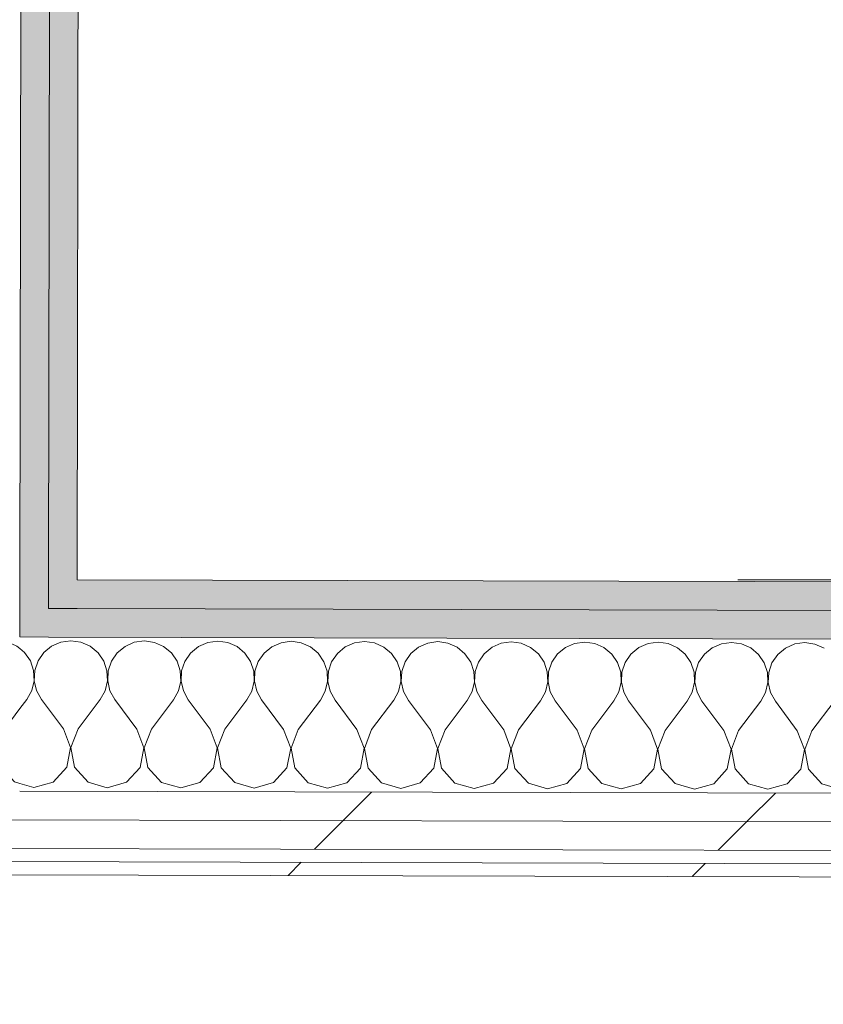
# Model space of a CAD drawing. Header units: millimetres. Extents: x -30280 to 19093, y -17460 to 4378.
# Tile 129 of 256: x -8395 to -8030, y -15501 to -15054. Entities that reach past the tile are written whole.
import ezdxf

# ---------------------------------------------------------------- set-up
doc = ezdxf.new("R2010")
doc.units = ezdxf.units.MM
doc.header["$MEASUREMENT"] = 0
doc.linetypes.add('Wipeout_Contour', pattern=[1000, 0, -1000])
doc.layers.add('Nuevo_06_COT_Generals', color=7, linetype='Continuous')
doc.layers.add('Nuevo_08_E_Envans secs', color=7, linetype='Continuous')
doc.layers.add('Nuevo_06_COT_Generals_Pluma_Nº__1', color=7, linetype='Continuous', lineweight=5)
doc.layers.add('Nuevo_08_E_Envans secs_Pluma_Nº__1', color=7, linetype='Continuous', lineweight=5)
for name, color, linetype, lineweight, true_color in [('Nuevo_08_E_Envans secs_Pluma_Nº__102', 7, 'Continuous', 5, 0xcccccc), ('Nuevo_08_E_Envans secs_Pluma_Nº__171', 171, 'Continuous', 13, 0xaaaaff), ('Nuevo_08_E_Envans secs_Pluma_Nº__177', 7, 'Continuous', 15, 0xf7e046), ('Nuevo_08_E_Envans secs_Pluma_Nº__79', 7, 'Continuous', 5, 0xaaffd5)]:
    doc.layers.add(name, color=color, linetype=linetype, lineweight=lineweight, true_color=true_color)
doc.styles.add('Estilo_Generado_1', font='txt')
doc.dimstyles.new('Estilo_Generado__2', dxfattribs={"dimtxt": 100, "dimasz": 38, "dimexe": 0.18, "dimexo": 300, "dimgap": 0, "dimtad": 1, "dimlfac": 0.001, "dimzin": 0, "dimdsep": 46, "dimtxsty": 'Estilo_Generado_1', "dimblk": 'ARROWHEAD_2', "dimblk1": 'ARROWHEAD_2', "dimblk2": 'ARROWHEAD_2', "dimcen": 0.09, "dimclrd": 7, "dimclre": 7, "dimclrt": 7, "dimadec": 0, "dimazin": 0, "dimtfac": 1, "dimtdec": 4, "dimtmove": 0, "dimatfit": 3, "dimfxl": 0, "dimtolj": 1, "dimtzin": 0, "dimarcsym": 0})
pattern_1 = [(45, (0, 0), (-183.8478, 183.8478), [195, -65]), (45, (7e-14, 183.85), (-183.8478, 183.8478), [195, -65])]

# ---------------------------------------------------------------- blocks, each defined once
blk = doc.blocks.new('*X107')
at = {"layer": 'Nuevo_08_E_Envans secs_Pluma_Nº__102', "color": 254, "linetype": 'Continuous', "lineweight": 5, "true_color": 0xcccccc}
for p, q in [((-8462.61, -15338.49), (-8464.56, -15337.63)), ((-8442.59, -15336.69), (-8446.8, -15338.53)), ((-8438.03, -15336.07), (-8442.59, -15336.69)), ((-8433.48, -15336.71), (-8438.03, -15336.07)), ((-8429.28, -15338.58), (-8433.48, -15336.71)), ((-8409.25, -15336.77), (-8413.47, -15338.62)), ((-8404.7, -15336.15), (-8409.25, -15336.77)), ((-8400.15, -15336.79), (-8404.7, -15336.15)), ((-8395.94, -15338.66), (-8400.15, -15336.79)), ((-8459.08, -15341.44), (-8462.61, -15338.49)), ((-8456.48, -15345.23), (-8459.08, -15341.44)), ((-8450.35, -15341.46), (-8452.96, -15345.24)), ((-8446.8, -15338.53), (-8450.35, -15341.46)), ((-8425.74, -15341.52), (-8429.28, -15338.58)), ((-8423.15, -15345.32), (-8425.74, -15341.52)), ((-8417.01, -15341.54), (-8419.63, -15345.33)), ((-8413.47, -15338.62), (-8417.01, -15341.54)), ((-8394.56, -15339.81), (-8395.94, -15338.66)), ((-8455.02, -15349.59), (-8456.48, -15345.23)), ((-8452.96, -15345.24), (-8454.44, -15349.6)), ((-8421.69, -15349.68), (-8423.15, -15345.32)), ((-8419.63, -15345.33), (-8421.11, -15349.68)), ((-8454.81, -15354.19), (-8455.02, -15349.59)), ((-8454.44, -15349.6), (-8454.68, -15354.19)), ((-8421.48, -15354.27), (-8421.69, -15349.68)), ((-8421.11, -15349.68), (-8421.34, -15354.27)), ((-8455.86, -15358.66), (-8454.81, -15354.19)), ((-8454.68, -15354.19), (-8453.65, -15358.67)), ((-8422.53, -15358.75), (-8421.48, -15354.27)), ((-8421.34, -15354.27), (-8420.31, -15358.75)), ((-8458.1, -15362.68), (-8455.86, -15358.66)), ((-8453.65, -15358.67), (-8451.43, -15362.7)), ((-8424.76, -15362.77), (-8422.53, -15358.75)), ((-8420.31, -15358.75), (-8418.1, -15362.78)), ((-8464.61, -15371.32), (-8458.1, -15362.68)), ((-8441.46, -15376.06), (-8451.43, -15362.7)), ((-8434.8, -15376.07), (-8424.76, -15362.77)), ((-8408.13, -15376.14), (-8418.1, -15362.78)), ((-8401.46, -15376.16), (-8394.6, -15367.06)), ((-8438.22, -15384.57), (-8441.46, -15376.06)), ((-8434.8, -15376.07), (-8438.08, -15384.57)), ((-8404.89, -15384.65), (-8408.13, -15376.14)), ((-8401.46, -15376.16), (-8404.75, -15384.65)), ((-8439.93, -15393.52), (-8438.22, -15384.57)), ((-8438.08, -15384.57), (-8436.41, -15393.52)), ((-8406.6, -15393.6), (-8404.89, -15384.65)), ((-8404.75, -15384.65), (-8403.08, -15393.61)), ((-8446.1, -15400.22), (-8439.93, -15393.52)), ((-8436.41, -15393.52), (-8430.29, -15400.26)), ((-8412.76, -15400.31), (-8406.6, -15393.6)), ((-8403.08, -15393.61), (-8396.95, -15400.35)), ((-8464.65, -15399.05), (-8463.62, -15400.18)), ((-8463.62, -15400.18), (-8454.86, -15402.69)), ((-8454.86, -15402.69), (-8446.1, -15400.22)), ((-8430.29, -15400.26), (-8421.53, -15402.77)), ((-8421.53, -15402.77), (-8412.76, -15400.31)), ((-8396.95, -15400.35), (-8394.65, -15401.01))]:
    blk.add_line(p, q, dxfattribs=at)
blk = doc.blocks.new('*X108')
at = {"layer": 'Nuevo_08_E_Envans secs_Pluma_Nº__102', "color": 254, "linetype": 'Continuous', "lineweight": 5, "true_color": 0xcccccc}
for p, q in [((-8375.92, -15336.85), (-8380.13, -15338.7)), ((-8371.37, -15336.23), (-8375.92, -15336.85)), ((-8366.81, -15336.88), (-8371.37, -15336.23)), ((-8362.61, -15338.74), (-8366.81, -15336.88)), ((-8342.59, -15336.94), (-8346.8, -15338.78)), ((-8338.03, -15336.31), (-8342.59, -15336.94)), ((-8333.48, -15336.96), (-8338.03, -15336.31)), ((-8329.28, -15338.83), (-8333.48, -15336.96)), ((-8309.25, -15337.02), (-8313.47, -15338.86)), ((-8304.7, -15336.4), (-8309.25, -15337.02)), ((-8300.15, -15337.04), (-8304.7, -15336.4)), ((-8295.94, -15338.91), (-8300.15, -15337.04)), ((-8275.92, -15337.1), (-8280.13, -15338.95)), ((-8271.37, -15336.48), (-8275.92, -15337.1)), ((-8266.81, -15337.13), (-8271.37, -15336.48)), ((-8262.61, -15338.99), (-8266.81, -15337.13)), ((-8242.59, -15337.19), (-8246.8, -15339.03)), ((-8238.03, -15336.56), (-8242.59, -15337.19)), ((-8233.48, -15337.21), (-8238.03, -15336.56)), ((-8229.28, -15339.07), (-8233.48, -15337.21)), ((-8209.26, -15337.27), (-8213.47, -15339.11)), ((-8204.7, -15336.64), (-8209.26, -15337.27)), ((-8200.15, -15337.29), (-8204.7, -15336.64)), ((-8195.94, -15339.16), (-8200.15, -15337.29)), ((-8175.92, -15337.35), (-8180.13, -15339.19)), ((-8171.37, -15336.73), (-8175.92, -15337.35)), ((-8166.81, -15337.37), (-8171.37, -15336.73)), ((-8162.61, -15339.24), (-8166.81, -15337.37)), ((-8142.59, -15337.43), (-8146.8, -15339.28)), ((-8138.03, -15336.81), (-8142.59, -15337.43)), ((-8133.48, -15337.46), (-8138.03, -15336.81)), ((-8129.28, -15339.32), (-8133.48, -15337.46)), ((-8109.26, -15337.52), (-8113.47, -15339.36)), ((-8104.7, -15336.89), (-8109.26, -15337.52)), ((-8100.15, -15337.54), (-8104.7, -15336.89)), ((-8095.94, -15339.4), (-8100.15, -15337.54)), ((-8075.92, -15337.6), (-8080.13, -15339.44)), ((-8071.37, -15336.98), (-8075.92, -15337.6)), ((-8066.81, -15337.62), (-8071.37, -15336.98)), ((-8062.61, -15339.49), (-8066.81, -15337.62)), ((-8042.59, -15337.68), (-8046.8, -15339.53)), ((-8038.03, -15337.06), (-8042.59, -15337.68)), ((-8033.48, -15337.7), (-8038.03, -15337.06)), ((-8029.28, -15339.57), (-8033.48, -15337.7)), ((-8392.41, -15341.6), (-8394.56, -15339.81)), ((-8389.81, -15345.4), (-8392.41, -15341.6)), ((-8383.68, -15341.62), (-8386.3, -15345.41)), ((-8380.13, -15338.7), (-8383.68, -15341.62)), ((-8359.08, -15341.69), (-8362.61, -15338.74)), ((-8356.48, -15345.48), (-8359.08, -15341.69)), ((-8350.35, -15341.71), (-8352.96, -15345.49)), ((-8346.8, -15338.78), (-8350.35, -15341.71)), ((-8325.74, -15341.77), (-8329.28, -15338.83)), ((-8323.15, -15345.56), (-8325.74, -15341.77)), ((-8317.02, -15341.79), (-8319.63, -15345.57)), ((-8313.47, -15338.86), (-8317.02, -15341.79)), ((-8292.41, -15341.85), (-8295.94, -15338.91)), ((-8289.81, -15345.65), (-8292.41, -15341.85)), ((-8283.68, -15341.87), (-8286.3, -15345.66)), ((-8280.13, -15338.95), (-8283.68, -15341.87)), ((-8259.08, -15341.93), (-8262.61, -15338.99)), ((-8256.48, -15345.73), (-8259.08, -15341.93)), ((-8250.35, -15341.95), (-8252.96, -15345.74)), ((-8246.8, -15339.03), (-8250.35, -15341.95)), ((-8225.74, -15342.02), (-8229.28, -15339.07)), ((-8223.15, -15345.81), (-8225.74, -15342.02)), ((-8217.02, -15342.04), (-8219.63, -15345.82)), ((-8213.47, -15339.11), (-8217.02, -15342.04)), ((-8192.41, -15342.1), (-8195.94, -15339.16)), ((-8189.81, -15345.89), (-8192.41, -15342.1)), ((-8183.68, -15342.12), (-8186.3, -15345.9)), ((-8180.13, -15339.19), (-8183.68, -15342.12)), ((-8159.08, -15342.18), (-8162.61, -15339.24)), ((-8156.48, -15345.98), (-8159.08, -15342.18)), ((-8150.35, -15342.2), (-8152.96, -15345.99)), ((-8146.8, -15339.28), (-8150.35, -15342.2)), ((-8125.74, -15342.26), (-8129.28, -15339.32)), ((-8123.15, -15346.06), (-8125.74, -15342.26)), ((-8117.02, -15342.29), (-8119.63, -15346.07)), ((-8113.47, -15339.36), (-8117.02, -15342.29)), ((-8092.41, -15342.35), (-8095.94, -15339.4)), ((-8080.13, -15339.44), (-8083.68, -15342.37)), ((-8059.08, -15342.43), (-8062.61, -15339.49)), ((-8046.8, -15339.53), (-8050.35, -15342.45)), ((-8388.36, -15349.76), (-8389.81, -15345.4)), ((-8386.3, -15345.41), (-8387.78, -15349.76)), ((-8355.02, -15349.84), (-8356.48, -15345.48)), ((-8352.96, -15345.49), (-8354.44, -15349.84)), ((-8321.69, -15349.93), (-8323.15, -15345.56)), ((-8319.63, -15345.57), (-8321.11, -15349.93)), ((-8288.36, -15350.01), (-8289.81, -15345.65)), ((-8286.3, -15345.66), (-8287.78, -15350.01)), ((-8255.02, -15350.09), (-8256.48, -15345.73)), ((-8252.96, -15345.74), (-8254.44, -15350.09)), ((-8221.69, -15350.17), (-8223.15, -15345.81)), ((-8219.63, -15345.82), (-8221.11, -15350.17)), ((-8188.36, -15350.26), (-8189.81, -15345.89)), ((-8186.3, -15345.9), (-8187.78, -15350.26)), ((-8155.02, -15350.34), (-8156.48, -15345.98)), ((-8152.96, -15345.99), (-8154.44, -15350.34)), ((-8121.69, -15350.42), (-8123.15, -15346.06)), ((-8119.63, -15346.07), (-8121.11, -15350.42)), ((-8089.82, -15346.14), (-8092.41, -15342.35)), ((-8088.36, -15350.5), (-8089.82, -15346.14)), ((-8086.3, -15346.15), (-8087.78, -15350.5)), ((-8083.68, -15342.37), (-8086.3, -15346.15)), ((-8056.48, -15346.23), (-8059.08, -15342.43)), ((-8055.02, -15350.59), (-8056.48, -15346.23)), ((-8052.96, -15346.23), (-8054.44, -15350.59)), ((-8050.35, -15342.45), (-8052.96, -15346.23)), ((-8388.14, -15354.35), (-8388.36, -15349.76)), ((-8387.78, -15349.76), (-8388.01, -15354.35)), ((-8354.81, -15354.44), (-8355.02, -15349.84)), ((-8354.44, -15349.84), (-8354.68, -15354.44)), ((-8321.48, -15354.52), (-8321.69, -15349.93)), ((-8321.11, -15349.93), (-8321.34, -15354.52)), ((-8288.14, -15354.6), (-8288.36, -15350.01)), ((-8287.78, -15350.01), (-8288.01, -15354.6)), ((-8254.81, -15354.68), (-8255.02, -15350.09)), ((-8254.44, -15350.09), (-8254.68, -15354.68)), ((-8221.48, -15354.77), (-8221.69, -15350.17)), ((-8221.11, -15350.17), (-8221.34, -15354.77)), ((-8188.14, -15354.85), (-8188.36, -15350.26)), ((-8187.78, -15350.26), (-8188.01, -15354.85)), ((-8154.81, -15354.93), (-8155.02, -15350.34)), ((-8154.44, -15350.34), (-8154.68, -15354.93)), ((-8121.48, -15355.01), (-8121.69, -15350.42)), ((-8121.11, -15350.42), (-8121.34, -15355.01)), ((-8088.15, -15355.1), (-8088.36, -15350.5)), ((-8087.78, -15350.5), (-8088.01, -15355.1)), ((-8054.81, -15355.18), (-8055.02, -15350.59)), ((-8054.44, -15350.59), (-8054.68, -15355.18)), ((-8389.2, -15358.83), (-8388.14, -15354.35)), ((-8388.01, -15354.35), (-8386.98, -15358.84)), ((-8355.86, -15358.91), (-8354.81, -15354.44)), ((-8354.68, -15354.44), (-8353.65, -15358.92)), ((-8322.53, -15359), (-8321.48, -15354.52)), ((-8321.34, -15354.52), (-8320.31, -15359)), ((-8289.2, -15359.08), (-8288.14, -15354.6)), ((-8288.01, -15354.6), (-8286.98, -15359.08)), ((-8255.86, -15359.16), (-8254.81, -15354.68)), ((-8254.68, -15354.68), (-8253.65, -15359.17)), ((-8222.53, -15359.24), (-8221.48, -15354.77)), ((-8221.34, -15354.77), (-8220.31, -15359.25)), ((-8189.2, -15359.33), (-8188.14, -15354.85)), ((-8188.01, -15354.85), (-8186.98, -15359.33)), ((-8155.86, -15359.41), (-8154.81, -15354.93)), ((-8154.68, -15354.93), (-8153.65, -15359.41)), ((-8122.53, -15359.49), (-8121.48, -15355.01)), ((-8121.34, -15355.01), (-8120.31, -15359.5)), ((-8089.2, -15359.57), (-8088.15, -15355.1)), ((-8088.01, -15355.1), (-8086.98, -15359.58)), ((-8055.86, -15359.66), (-8054.81, -15355.18)), ((-8054.68, -15355.18), (-8053.65, -15359.66)), ((-8391.43, -15362.85), (-8389.2, -15358.83)), ((-8386.98, -15358.84), (-8384.76, -15362.87)), ((-8358.1, -15362.93), (-8355.86, -15358.91)), ((-8353.65, -15358.92), (-8351.43, -15362.95)), ((-8324.76, -15363.01), (-8322.53, -15359)), ((-8320.31, -15359), (-8318.1, -15363.03)), ((-8291.43, -15363.1), (-8289.2, -15359.08)), ((-8286.98, -15359.08), (-8284.76, -15363.11)), ((-8258.1, -15363.18), (-8255.86, -15359.16)), ((-8253.65, -15359.17), (-8251.43, -15363.2)), ((-8224.77, -15363.26), (-8222.53, -15359.24)), ((-8220.31, -15359.25), (-8218.1, -15363.28)), ((-8191.43, -15363.34), (-8189.2, -15359.33)), ((-8186.98, -15359.33), (-8184.77, -15363.36)), ((-8158.1, -15363.43), (-8155.86, -15359.41)), ((-8153.65, -15359.41), (-8151.43, -15363.44)), ((-8124.77, -15363.51), (-8122.53, -15359.49)), ((-8120.31, -15359.5), (-8118.1, -15363.53)), ((-8091.43, -15363.59), (-8089.2, -15359.57)), ((-8086.98, -15359.58), (-8084.77, -15363.61)), ((-8058.1, -15363.67), (-8055.86, -15359.66)), ((-8053.65, -15359.66), (-8051.43, -15363.69)), ((-8394.6, -15367.06), (-8391.43, -15362.85)), ((-8374.8, -15376.22), (-8384.76, -15362.87)), ((-8368.13, -15376.24), (-8358.1, -15362.93)), ((-8341.46, -15376.31), (-8351.43, -15362.95)), ((-8334.8, -15376.32), (-8324.76, -15363.01)), ((-8308.13, -15376.39), (-8318.1, -15363.03)), ((-8301.46, -15376.4), (-8291.43, -15363.1)), ((-8274.8, -15376.47), (-8284.76, -15363.11)), ((-8268.13, -15376.49), (-8258.1, -15363.18)), ((-8241.46, -15376.55), (-8251.43, -15363.2)), ((-8234.8, -15376.57), (-8224.77, -15363.26)), ((-8208.13, -15376.64), (-8218.1, -15363.28)), ((-8201.46, -15376.65), (-8191.43, -15363.34)), ((-8174.8, -15376.72), (-8184.77, -15363.36)), ((-8168.13, -15376.74), (-8158.1, -15363.43)), ((-8141.47, -15376.8), (-8151.43, -15363.44)), ((-8134.8, -15376.82), (-8124.77, -15363.51)), ((-8108.13, -15376.88), (-8118.1, -15363.53)), ((-8101.47, -15376.9), (-8091.43, -15363.59)), ((-8074.8, -15376.97), (-8084.77, -15363.61)), ((-8068.13, -15376.98), (-8058.1, -15363.67)), ((-8041.47, -15377.05), (-8051.43, -15363.69)), ((-8034.8, -15377.07), (-8024.77, -15363.76)), ((-8371.55, -15384.73), (-8374.8, -15376.22)), ((-8368.13, -15376.24), (-8371.42, -15384.73)), ((-8338.22, -15384.82), (-8341.46, -15376.31)), ((-8334.8, -15376.32), (-8338.08, -15384.82)), ((-8304.89, -15384.9), (-8308.13, -15376.39)), ((-8301.46, -15376.4), (-8304.75, -15384.9)), ((-8271.55, -15384.98), (-8274.8, -15376.47)), ((-8268.13, -15376.49), (-8271.42, -15384.98)), ((-8238.22, -15385.06), (-8241.46, -15376.55)), ((-8234.8, -15376.57), (-8238.09, -15385.07)), ((-8204.89, -15385.15), (-8208.13, -15376.64)), ((-8201.46, -15376.65), (-8204.75, -15385.15)), ((-8171.55, -15385.23), (-8174.8, -15376.72)), ((-8168.13, -15376.74), (-8171.42, -15385.23)), ((-8138.22, -15385.31), (-8141.47, -15376.8)), ((-8134.8, -15376.82), (-8138.09, -15385.31)), ((-8104.89, -15385.4), (-8108.13, -15376.88)), ((-8101.47, -15376.9), (-8104.75, -15385.4)), ((-8071.55, -15385.48), (-8074.8, -15376.97)), ((-8068.13, -15376.98), (-8071.42, -15385.48)), ((-8038.22, -15385.56), (-8041.47, -15377.05)), ((-8034.8, -15377.07), (-8038.09, -15385.56)), ((-8373.27, -15393.68), (-8371.55, -15384.73)), ((-8371.42, -15384.73), (-8369.75, -15393.69)), ((-8339.93, -15393.76), (-8338.22, -15384.82)), ((-8338.08, -15384.82), (-8336.41, -15393.77)), ((-8306.6, -15393.85), (-8304.89, -15384.9)), ((-8304.75, -15384.9), (-8303.08, -15393.85)), ((-8273.27, -15393.93), (-8271.55, -15384.98)), ((-8271.42, -15384.98), (-8269.75, -15393.94)), ((-8239.93, -15394.01), (-8238.22, -15385.06)), ((-8238.09, -15385.07), (-8236.42, -15394.02)), ((-8206.6, -15394.09), (-8204.89, -15385.15)), ((-8204.75, -15385.15), (-8203.08, -15394.1)), ((-8173.27, -15394.18), (-8171.55, -15385.23)), ((-8171.42, -15385.23), (-8169.75, -15394.19)), ((-8139.93, -15394.26), (-8138.22, -15385.31)), ((-8138.09, -15385.31), (-8136.42, -15394.27)), ((-8106.6, -15394.34), (-8104.89, -15385.4)), ((-8104.75, -15385.4), (-8103.08, -15394.35)), ((-8073.27, -15394.42), (-8071.55, -15385.48)), ((-8071.42, -15385.48), (-8069.75, -15394.43)), ((-8039.93, -15394.51), (-8038.22, -15385.56)), ((-8038.09, -15385.56), (-8036.42, -15394.52)), ((-8379.43, -15400.39), (-8373.27, -15393.68)), ((-8369.75, -15393.69), (-8363.62, -15400.43)), ((-8346.1, -15400.47), (-8339.93, -15393.76)), ((-8336.41, -15393.77), (-8330.29, -15400.51)), ((-8312.76, -15400.55), (-8306.6, -15393.85)), ((-8303.08, -15393.85), (-8296.95, -15400.59)), ((-8279.43, -15400.64), (-8273.27, -15393.93)), ((-8269.75, -15393.94), (-8263.62, -15400.68)), ((-8246.1, -15400.72), (-8239.93, -15394.01)), ((-8236.42, -15394.02), (-8230.29, -15400.76)), ((-8212.76, -15400.8), (-8206.6, -15394.09)), ((-8203.08, -15394.1), (-8196.95, -15400.84)), ((-8179.43, -15400.88), (-8173.27, -15394.18)), ((-8169.75, -15394.19), (-8163.62, -15400.92)), ((-8146.1, -15400.97), (-8139.93, -15394.26)), ((-8136.42, -15394.27), (-8130.29, -15401.01)), ((-8112.76, -15401.05), (-8106.6, -15394.34)), ((-8103.08, -15394.35), (-8096.95, -15401.09)), ((-8079.43, -15401.13), (-8073.27, -15394.42)), ((-8069.75, -15394.43), (-8063.62, -15401.17)), ((-8046.1, -15401.22), (-8039.93, -15394.51)), ((-8036.42, -15394.52), (-8030.29, -15401.25)), ((-8388.2, -15402.86), (-8379.43, -15400.39)), ((-8394.65, -15401.01), (-8388.2, -15402.86)), ((-8363.62, -15400.43), (-8354.86, -15402.94)), ((-8354.86, -15402.94), (-8346.1, -15400.47)), ((-8330.29, -15400.51), (-8321.53, -15403.02)), ((-8321.53, -15403.02), (-8312.76, -15400.55)), ((-8296.95, -15400.59), (-8288.2, -15403.1)), ((-8288.2, -15403.1), (-8279.43, -15400.64)), ((-8263.62, -15400.68), (-8254.86, -15403.19)), ((-8254.86, -15403.19), (-8246.1, -15400.72)), ((-8230.29, -15400.76), (-8221.53, -15403.27)), ((-8221.53, -15403.27), (-8212.76, -15400.8)), ((-8196.95, -15400.84), (-8188.2, -15403.35)), ((-8188.2, -15403.35), (-8179.43, -15400.88)), ((-8163.62, -15400.92), (-8154.86, -15403.44)), ((-8154.86, -15403.44), (-8146.1, -15400.97)), ((-8130.29, -15401.01), (-8121.53, -15403.52)), ((-8121.53, -15403.52), (-8112.76, -15401.05)), ((-8096.95, -15401.09), (-8088.2, -15403.6)), ((-8088.2, -15403.6), (-8079.43, -15401.13)), ((-8063.62, -15401.17), (-8054.86, -15403.68)), ((-8054.86, -15403.68), (-8046.1, -15401.22)), ((-8030.29, -15401.25), (-8021.53, -15403.77))]:
    blk.add_line(p, q, dxfattribs=at)
blk = doc.blocks.new('Muro_62_1', base_point=(-3815.2, -15319.86))
at = {"layer": 'Nuevo_08_E_Envans secs_Pluma_Nº__79', "linetype": 'Continuous', "lineweight": 5, "true_color": 0xaaffd5}
for points in [[(-8368.52, -15308.57), (-8381.52, -15308.54), (-8381.54, -15321.54), (-8368.54, -15321.57)], [(-8368.52, -15308.57), (-8368.54, -15321.57), (-7200.24, -15324.47), (-7200.21, -15311.47)], [(-8381.54, -15321.54), (-8394.54, -15321.51), (-8394.56, -15334.51), (-8381.56, -15334.54)], [(-8381.54, -15321.54), (-8381.56, -15334.54), (-7200.27, -15337.47), (-7200.24, -15324.47)]]:
    blk.add_hatch(color=121, dxfattribs=at).paths.add_polyline_path(points)
at = {"layer": 'Nuevo_08_E_Envans secs_Pluma_Nº__1', "color": 7, "linetype": 'Continuous', "lineweight": 5}
for p, q in [((-8381.54, -15321.54), (-8381.52, -15308.54)), ((-8394.56, -15334.51), (-8394.54, -15321.51)), ((-8381.54, -15321.54), (-8368.54, -15321.57)), ((-8368.54, -15321.57), (-7200.24, -15324.47)), ((-8394.56, -15334.51), (-8381.56, -15334.54)), ((-8381.56, -15334.54), (-7200.27, -15337.47))]:
    blk.add_line(p, q, dxfattribs=at)
at = {"layer": 'Nuevo_08_E_Envans secs_Pluma_Nº__1', "color": 7, "linetype": 'Continuous', "lineweight": 5, "flags": 128}
blk.add_lwpolyline([(-7200.21, -15311.47), (-8368.52, -15308.57)], dxfattribs=at)
at = {"color": 254, "linetype": 'Wipeout_Contour', "lineweight": 0, "ltscale": 69348.815231}
blk.add_wipeout([(-8580.74, -15430.05), (-7200.51, -15433.47), (-7200.48, -15420.47), (-8580.71, -15417.05)], dxfattribs=at).dxf.layer = 'Nuevo_08_E_Envans secs'
at = {"color": 254, "linetype": 'Wipeout_Contour', "lineweight": 0, "ltscale": 69404.075793}
blk.add_wipeout([(-8580.77, -15442.05), (-7200.54, -15445.47), (-7200.53, -15439.47), (-8580.76, -15436.05)], dxfattribs=at).dxf.layer = 'Nuevo_08_E_Envans secs'
at = {"layer": 'Nuevo_08_E_Envans secs_Pluma_Nº__171', "linetype": 'Continuous', "lineweight": 13, "true_color": 0xaaaaff}
h = blk.add_hatch(dxfattribs=at)
h.set_pattern_fill('Panellat_HPL_0001', color=161, style=0, pattern_type=2)
h.set_pattern_definition(pattern_1)
h.paths.add_polyline_path([(-8580.77, -15442.05), (-7200.54, -15445.47), (-7200.53, -15439.47), (-8580.76, -15436.05)])
at = {"layer": 'Nuevo_08_E_Envans secs_Pluma_Nº__177', "linetype": 'Continuous', "lineweight": 15, "true_color": 0xf7e046}
h = blk.add_hatch(dxfattribs=at)
h.set_pattern_fill('Panellat_HPL_0001', color=53, style=0, pattern_type=2)
h.set_pattern_definition(pattern_1)
h.paths.add_polyline_path([(-8580.74, -15430.05), (-7200.51, -15433.47), (-7200.48, -15420.47), (-8580.71, -15417.05)])
at = {"layer": 'Nuevo_08_E_Envans secs_Pluma_Nº__1', "color": 7, "linetype": 'Continuous', "lineweight": 5}
for p, q in [((-8580.74, -15430.05), (-7200.51, -15433.47)), ((-8580.76, -15436.05), (-7200.53, -15439.47))]:
    blk.add_line(p, q, dxfattribs=at)
at = {"layer": 'Nuevo_08_E_Envans secs_Pluma_Nº__1', "color": 7, "linetype": 'Continuous', "lineweight": 5, "flags": 128}
blk.add_lwpolyline([(-8580.77, -15442.05), (-7200.54, -15445.47)], dxfattribs=at)
at = {"color": 254, "linetype": 'Wipeout_Contour', "lineweight": 0, "ltscale": 69302.480203}
blk.add_wipeout([(-8580.71, -15417.05), (-7200.48, -15420.47), (-7200.45, -15407.47), (-8580.68, -15404.05)], dxfattribs=at).dxf.layer = 'Nuevo_08_E_Envans secs'
at = {"layer": 'Nuevo_08_E_Envans secs_Pluma_Nº__177', "linetype": 'Continuous', "lineweight": 15, "true_color": 0xf7e046}
h = blk.add_hatch(dxfattribs=at)
h.set_pattern_fill('Panellat_HPL_0001', color=53, style=0, pattern_type=2)
h.set_pattern_definition(pattern_1)
h.paths.add_polyline_path([(-8580.71, -15417.05), (-7200.48, -15420.47), (-7200.45, -15407.47), (-8580.68, -15404.05)])
at = {"layer": 'Nuevo_08_E_Envans secs_Pluma_Nº__1', "color": 7, "linetype": 'Continuous', "lineweight": 5}
for p, q in [((-8394.66, -15404.51), (-7200.45, -15407.47)), ((-8580.71, -15417.05), (-7200.48, -15420.47))]:
    blk.add_line(p, q, dxfattribs=at)
at = {"layer": 'Nuevo_08_E_Envans secs', "color": 7, "lineweight": 20}
for name in ['*X107', '*X108']:
    blk.add_blockref(name, (0, 0), dxfattribs=at)
blk = doc.blocks.new('Muro_78_1', base_point=(-8429.52, -15308.42))
at = {"layer": 'Nuevo_08_E_Envans secs_Pluma_Nº__79', "linetype": 'Continuous', "lineweight": 5, "true_color": 0xaaffd5}
for points in [[(-8381.52, -15308.54), (-8379.3, -13808.56), (-8392.3, -13808.56), (-8394.52, -15308.51)], [(-8368.52, -15308.57), (-8366.3, -13808.56), (-8379.3, -13808.56), (-8381.52, -15308.54)], [(-8381.52, -15308.54), (-8394.52, -15308.51), (-8394.54, -15321.51), (-8381.54, -15321.54)]]:
    blk.add_hatch(color=121, dxfattribs=at).paths.add_polyline_path(points)
at = {"layer": 'Nuevo_08_E_Envans secs_Pluma_Nº__1', "color": 7, "linetype": 'Continuous', "lineweight": 5}
for p, q in [((-8394.52, -15308.51), (-8392.3, -13808.56)), ((-8381.52, -15308.54), (-8379.3, -13808.56)), ((-8394.54, -15321.51), (-8394.52, -15308.51)), ((-8381.54, -15321.54), (-8381.52, -15308.54)), ((-8394.56, -15334.51), (-8394.54, -15321.51))]:
    blk.add_line(p, q, dxfattribs=at)
at = {"layer": 'Nuevo_08_E_Envans secs_Pluma_Nº__1', "color": 7, "linetype": 'Continuous', "lineweight": 5, "flags": 128}
blk.add_lwpolyline([(-8368.52, -15308.57), (-8366.3, -13808.56)], dxfattribs=at)
blk = doc.blocks.new('*D657')
at = {"layer": 'Nuevo_06_COT_Generals_Pluma_Nº__1', "color": 7, "linetype": 'Continuous', "lineweight": 5}
for p, q in [((-6517.88, -15294.14), (-6467.88, -15323.01)), ((-6455.38, -15308.57), (-8068.52, -15308.57)), ((-6492.88, -15445.47), (-6492.88, -15308.57)), ((-6517.88, -15431.03), (-6467.88, -15459.9)), ((-6455.38, -15445.47), (-6900.54, -15445.47))]:
    blk.add_line(p, q, dxfattribs=at)
blk = doc.blocks.new('ARROWHEAD_2')
at = {"color": 0, "linetype": 'Continuous', "lineweight": 0}
for p, q in [((-0.378, -0.655), (0.378, 0.655)), ((0, 0), (-1, 0))]:
    blk.add_line(p, q, dxfattribs=at)
blk = doc.blocks.new('*D658')
at = {"layer": 'Nuevo_06_COT_Generals_Pluma_Nº__1', "color": 7, "linetype": 'Continuous', "lineweight": 5}
for p, q in [((-6517.88, -13794.13), (-6467.88, -13822.99)), ((-6455.38, -13808.56), (-6530.38, -13808.56)), ((-6492.88, -15308.57), (-6492.88, -13808.56)), ((-6517.88, -15294.14), (-6467.88, -15323.01)), ((-6455.38, -15308.57), (-8068.52, -15308.57))]:
    blk.add_line(p, q, dxfattribs=at)
at = {"layer": 'Nuevo_06_COT_Generals_Pluma_Nº__1', "color": 7, "lineweight": 5, "insert": (-6512.88, -14656.69), "char_height": 100, "attachment_point": 7, "rotation": 90, "style": 'Estilo_Generado_1'}
blk.add_mtext('\\A1;{\\pql;\\fGotham Book|b0|i0|c0|p0;\\W1.000000;1,5}', dxfattribs=at)
blk = doc.blocks.new('*D661')
at = {"layer": 'Nuevo_06_COT_Generals_Pluma_Nº__1', "color": 7, "linetype": 'Continuous', "lineweight": 5}
for p, q in [((-7754.32, -15419.64), (-7754.38, -15444.09)), ((-7729.41, -15458.59), (-7779.34, -15429.6)), ((-7791.88, -15444), (-7716.88, -15444.19)), ((-7754.38, -15444.09), (-7757.19, -16580.14)), ((-7782.16, -16565.65), (-7732.23, -16594.64)), ((-7794.69, -16580.05), (-7719.69, -16580.24)), ((-7757.19, -16580.14), (-7757.25, -16604.59))]:
    blk.add_line(p, q, dxfattribs=at)
at = {"layer": 'Nuevo_06_COT_Generals_Pluma_Nº__1', "color": 7, "lineweight": 5, "insert": (-7776.12, -16149.45), "char_height": 100, "attachment_point": 7, "rotation": 89.858, "style": 'Estilo_Generado_1'}
blk.add_mtext('\\A1;{\\pql;\\fGotham Book|b0|i0|c0|p0;\\W1.000000;1,14}', dxfattribs=at)
blk = doc.blocks.new('*D663')
at = {"layer": 'Nuevo_06_COT_Generals_Pluma_Nº__1', "color": 7, "linetype": 'Continuous', "lineweight": 5}
for p, q in [((-3073.12, -13794.13), (-3023.12, -13822.99)), ((-3010.62, -13808.56), (-3514.09, -13808.56)), ((-3048.12, -16937.98), (-3048.12, -13808.56)), ((-3073.12, -16923.54), (-3023.12, -16952.41)), ((-3010.62, -16937.98), (-3542.41, -16937.98))]:
    blk.add_line(p, q, dxfattribs=at)
at = {"layer": 'Nuevo_06_COT_Generals_Pluma_Nº__1', "color": 7, "lineweight": 5, "insert": (-3068.12, -15510.65), "char_height": 100, "attachment_point": 7, "rotation": 90, "style": 'Estilo_Generado_1'}
blk.add_mtext('\\A1;{\\pql;\\fGotham Book|b0|i0|c0|p0;\\W1.000000;3,13}', dxfattribs=at)

msp = doc.modelspace()

# ---------------------------------------------------------------- block references
at = {"layer": 'Nuevo_08_E_Envans secs', "color": 7, "lineweight": 20}
msp.add_blockref('Muro_62_1', (-3815.204, -15319.856), dxfattribs=at)

# ---------------------------------------------------------------- next in the draw order: block references
msp.add_blockref('Muro_78_1', (-8429.517, -15308.421), dxfattribs=at)

# ---------------------------------------------------------------- next in the draw order: dimensions: what is measured, and where the dimension line sits
at = {"layer": 'Nuevo_06_COT_Generals', "color": 7, "linetype": 'Continuous', "lineweight": 5}
for base, p1, p2, angle, picture, middle, turn in [((-3048.117, -13808.561), (-11408.508, -16937.976), (-3814.087, -13808.561), 90, '*D663', (-3118.117, -15381.196), 90), ((-6492.881, -13808.561), (-8368.517, -15308.572), (-6169.532, -13808.561), 90, '*D658', (-6562.881, -14565.287), 90), ((-6492.881, -15308.572), (-7200.541, -15445.467), (-8368.517, -15308.572), 90, '*D657', (-6562.881, -15605.23), 90), ((-7757.192, -16580.142), (-8519.299, -15442.199), (-7420.894, -16580.976), 269.85801, '*D661', (-7825.804, -16019.872), 89.85801)]:
    dim = msp.add_linear_dim(base=base, p1=p1, p2=p2, angle=angle, dimstyle='Estilo_Generado__2', dxfattribs=at)
    dim.commit()
    dim.dimension.update_dxf_attribs({"geometry": picture, "text_midpoint": middle, "dimtype": 160, "text_rotation": turn})

doc.saveas('drawing.dxf')
